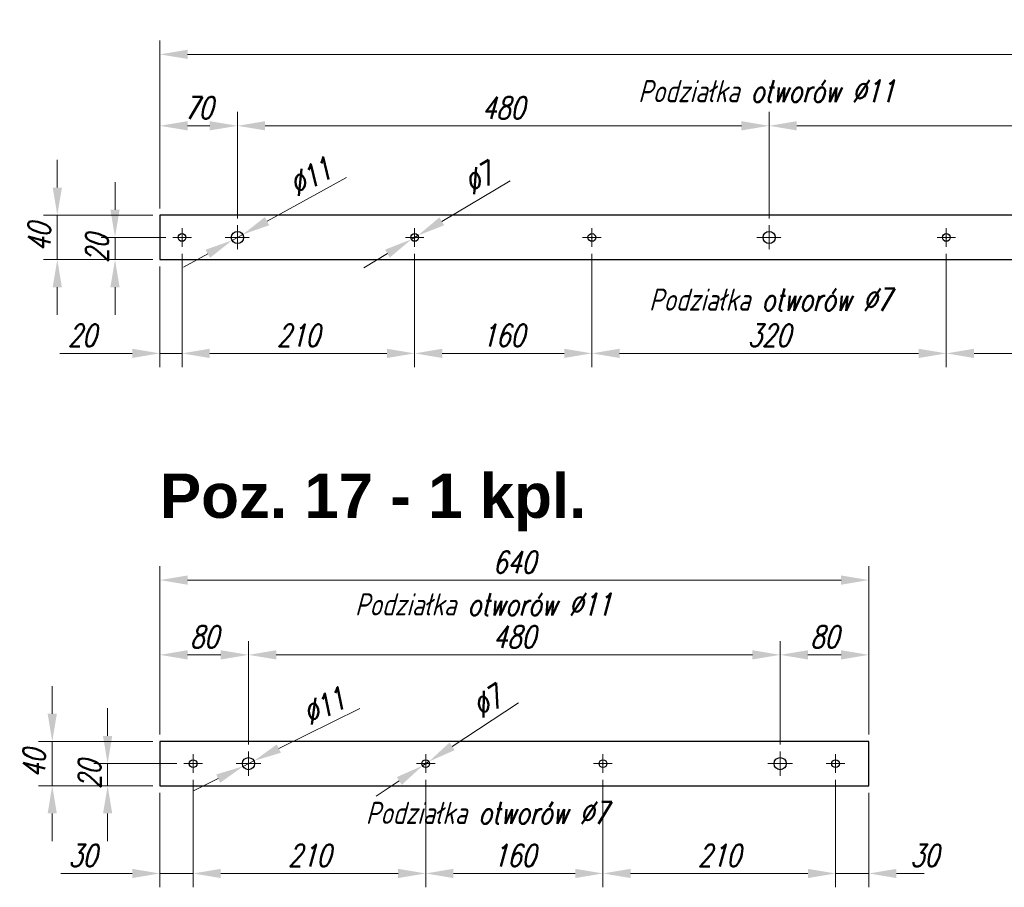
# Model space of a CAD drawing. Header units: millimetres. Extents: x -176817 to 571382, y -58489 to 156123.
# Tile 109 of 256: x -73503 to -72614, y 98349 to 99133. Entities that reach past the tile are written whole.
import ezdxf

# ---------------------------------------------------------------- set-up
doc = ezdxf.new("R2010")
doc.units = ezdxf.units.MM
doc.header["$LTSCALE"] = 0.2
for name, pattern in [('AM_ISO08W050', [18, 12, -1.5, 3, -1.5]), ('AM_ISO08W050x2', [9, 6, -0.75, 1.5, -0.75]), ('DASHDOT', [25.4, 12.7, -6.35, 0, -6.35])]:
    doc.linetypes.add(name, pattern=pattern)
doc.layers.get('Defpoints').update_dxf_attribs({"lineweight": 13})
for name, color, linetype, lineweight in [('-AAA Opisy2', 71, 'Continuous', 18), ('-AAA Otw nowe 1', 64, 'DASHDOT', 18), ('-AAA Siatka', 20, 'Continuous', 40), ('-AAA Widok', 2, 'Continuous', 30), ('-AAA Wymiar', 1, 'Continuous', 18), ('AM_7', 4, 'AM_ISO08W050', 13)]:
    doc.layers.add(name, color=color, linetype=linetype, lineweight=lineweight)
doc.layers.get('-AAA Otw nowe 1').off()
doc.styles.add('Arial B', font='arialbd.ttf')
doc.styles.add('WYMIARY', font='ROMANS.shx', dxfattribs={"width": 0.75, "oblique": 15})
doc.dimstyles.new('1 do 10', dxfattribs={"dimscale": 10, "dimtxt": 2, "dimasz": 2.5, "dimexe": 1.25, "dimexo": 0.625, "dimtad": 1, "dimdec": 1, "dimtxsty": 'WYMIARY', "dimcen": 2.5, "dimclrd": 256, "dimclre": 256, "dimclrt": 5, "dimadec": 0, "dimazin": 0, "dimtfac": 1, "dimtdec": 1, "dimtmove": 0, "dimatfit": 3, "dimfxl": 1.25, "dimlwd": -1, "dimlwe": -1, "dimarcsym": 0})

# ---------------------------------------------------------------- blocks, each defined once
blk = doc.blocks.new('PŁ C-8-1')
at = {"layer": '-AAA Siatka'}
for p in [(20, -230), (20, -390), (20, -710)]:
    blk.add_point(p, dxfattribs=at)
at = {"layer": '-AAA Widok'}
blk.add_lwpolyline([(0, -3207.5), (40, -3207.5), (40, 0), (0, 0)], close=True, dxfattribs=at)
for centre, radius in [((20, -20), 3.5), ((20, -70), 5.5), ((20, -230), 3.5), ((20, -390), 3.5), ((20, -550), 5.5), ((20, -710), 3.5)]:
    blk.add_circle(centre, radius, dxfattribs=at)
at = {"layer": 'AM_7', "linetype": 'AM_ISO08W050x2'}
for p, q in [((20, -20), (20, -11.5)), ((20, -20), (11.5, -20)), ((20, -20), (28.5, -20)), ((20, -20), (20, -28.5)), ((20, -70), (20, -59)), ((20, -70), (9, -70)), ((20, -70), (31, -70)), ((20, -70), (20, -81)), ((20, -230), (20, -221.5)), ((20, -230), (11.5, -230)), ((20, -230), (28.5, -230)), ((20, -230), (20, -238.5)), ((20, -390), (20, -381.5)), ((20, -390), (11.5, -390)), ((20, -390), (28.5, -390)), ((20, -390), (20, -398.5)), ((20, -550), (20, -539)), ((20, -550), (9, -550)), ((20, -550), (31, -550)), ((20, -550), (20, -561)), ((20, -710), (20, -701.5)), ((20, -710), (11.5, -710)), ((20, -710), (28.5, -710)), ((20, -710), (20, -718.5))]:
    blk.add_line(p, q, dxfattribs=at)
blk = doc.blocks.new('PŁ C-8-2')
at = {"layer": '-AAA Siatka'}
for p in [(20, -240), (20, -400)]:
    blk.add_point(p, dxfattribs=at)
at = {"layer": '-AAA Widok'}
blk.add_lwpolyline([(0, -640), (40, -640), (40, 0), (0, 0)], close=True, dxfattribs=at)
for centre, radius in [((20, -30), 3.5), ((20, -80), 5.5), ((20, -240), 3.5), ((20, -400), 3.5), ((20, -560), 5.5), ((20, -610), 3.5)]:
    blk.add_circle(centre, radius, dxfattribs=at)
at = {"layer": 'AM_7', "linetype": 'AM_ISO08W050x2'}
for p, q in [((20, -30), (20, -21.5)), ((20, -30), (11.5, -30)), ((20, -30), (28.5, -30)), ((20, -30), (20, -38.5)), ((20, -80), (20, -69)), ((20, -80), (9, -80)), ((20, -80), (31, -80)), ((20, -80), (20, -91)), ((20, -240), (11.5, -240)), ((20, -240), (20, -231.5)), ((20, -240), (28.5, -240)), ((20, -240), (20, -248.5)), ((20, -400), (11.5, -400)), ((20, -400), (20, -391.5)), ((20, -400), (28.5, -400)), ((20, -400), (20, -408.5)), ((20, -560), (20, -549)), ((20, -560), (9, -560)), ((20, -560), (31, -560)), ((20, -560), (20, -571)), ((20, -610), (20, -601.5)), ((20, -610), (11.5, -610)), ((20, -610), (28.5, -610)), ((20, -610), (20, -618.5))]:
    blk.add_line(p, q, dxfattribs=at)
blk = doc.blocks.new('*D393')
at = {"layer": '-AAA Wymiar', "transparency": 16777216}
for p, q in [((-73416.96, 98960.95), (-73416.96, 98985.95)), ((-73371.2, 98935.95), (-73429.46, 98935.95)), ((-73416.96, 98915.95), (-73416.96, 98935.95)), ((-73382.7, 98915.95), (-73429.46, 98915.95)), ((-73416.96, 98890.95), (-73416.96, 98865.95))]:
    blk.add_line(p, q, dxfattribs=at)
for points in [[(-73421.13, 98960.95), (-73412.8, 98960.95), (-73416.96, 98935.95)], [(-73421.13, 98890.95), (-73412.8, 98890.95), (-73416.96, 98915.95)]]:
    blk.add_solid(points, dxfattribs=at)
at = {"layer": 'Defpoints', "color": 0, "transparency": 16777216}
for p in [(-73416.96, 98935.95), (-73364.95, 98935.95), (-73376.45, 98915.95)]:
    blk.add_point(p, dxfattribs=at)
at = {"layer": '-AAA Wymiar', "color": 5, "transparency": 16777216, "insert": (-73433.21, 98925.95), "char_height": 20, "attachment_point": 5, "rotation": 90, "style": 'WYMIARY'}
blk.add_mtext('20', dxfattribs=at)
blk = doc.blocks.new('*D394')
at = {"layer": '-AAA Wymiar', "transparency": 16777216}
for p, q in [((-73469.05, 98980.95), (-73469.05, 99005.95)), ((-73382.7, 98955.95), (-73481.55, 98955.95)), ((-73469.05, 98955.95), (-73469.05, 98915.95)), ((-73382.7, 98915.95), (-73481.55, 98915.95)), ((-73469.05, 98890.95), (-73469.05, 98865.95))]:
    blk.add_line(p, q, dxfattribs=at)
for points in [[(-73473.22, 98980.95), (-73464.88, 98980.95), (-73469.05, 98955.95)], [(-73473.22, 98890.95), (-73464.88, 98890.95), (-73469.05, 98915.95)]]:
    blk.add_solid(points, dxfattribs=at)
at = {"layer": 'Defpoints', "color": 0, "transparency": 16777216}
for p in [(-73376.45, 98955.95), (-73469.05, 98915.95), (-73376.45, 98915.95)]:
    blk.add_point(p, dxfattribs=at)
at = {"layer": '-AAA Wymiar', "color": 5, "transparency": 16777216, "insert": (-73485.3, 98935.95), "char_height": 20, "attachment_point": 5, "rotation": 90, "style": 'WYMIARY'}
blk.add_mtext('40', dxfattribs=at)
blk = doc.blocks.new('*D395')
at = {"layer": '-AAA Wymiar', "transparency": 16777216}
for p, q in [((-73208.04, 98990.04), (-73279.72, 98950.64)), ((-73311.27, 98933.3), (-73301.63, 98938.6)), ((-73333.17, 98921.26), (-73355.08, 98909.22))]:
    blk.add_line(p, q, dxfattribs=at)
for points in [[(-73281.72, 98954.29), (-73277.71, 98946.99), (-73301.63, 98938.6)], [(-73335.18, 98924.91), (-73331.17, 98917.61), (-73311.27, 98933.3)]]:
    blk.add_solid(points, dxfattribs=at)
at = {"layer": 'Defpoints', "color": 0, "transparency": 16777216}
for p in [(-73301.63, 98938.6), (-73311.27, 98933.3)]:
    blk.add_point(p, dxfattribs=at)
at = {"layer": '-AAA Wymiar', "color": 5, "transparency": 16777216, "insert": (-73240.75, 98990.6), "char_height": 20, "attachment_point": 5, "rotation": 28.79637, "style": 'WYMIARY'}
blk.add_mtext('∅11', dxfattribs=at)
blk = doc.blocks.new('*D396')
at = {"layer": '-AAA Wymiar', "transparency": 16777216}
for p, q in [((-73060.19, 98987.11), (-73121.93, 98950.49)), ((-73149.46, 98934.17), (-73143.44, 98937.74)), ((-73170.96, 98921.41), (-73192.46, 98908.66))]:
    blk.add_line(p, q, dxfattribs=at)
for points in [[(-73124.06, 98954.07), (-73119.81, 98946.9), (-73143.44, 98937.74)], [(-73173.08, 98925), (-73168.83, 98917.83), (-73149.46, 98934.17)]]:
    blk.add_solid(points, dxfattribs=at)
at = {"layer": 'Defpoints', "color": 0, "transparency": 16777216}
for p in [(-73143.44, 98937.74), (-73149.46, 98934.17)]:
    blk.add_point(p, dxfattribs=at)
at = {"layer": '-AAA Wymiar', "color": 5, "transparency": 16777216, "insert": (-73088.6, 98989.15), "char_height": 20, "attachment_point": 5, "rotation": 30.67053, "style": 'WYMIARY'}
blk.add_mtext('∅7', dxfattribs=at)
blk = doc.blocks.new('*D397')
at = {"layer": '-AAA Wymiar', "transparency": 16777216}
for p, q in [((-73376.45, 98962.2), (-73376.45, 99049.23)), ((-73306.45, 98953.2), (-73306.45, 99049.23)), ((-73351.45, 99036.73), (-73331.45, 99036.73))]:
    blk.add_line(p, q, dxfattribs=at)
for points in [[(-73351.45, 99040.9), (-73351.45, 99032.57), (-73376.45, 99036.73)], [(-73331.45, 99040.9), (-73331.45, 99032.57), (-73306.45, 99036.73)]]:
    blk.add_solid(points, dxfattribs=at)
at = {"layer": 'Defpoints', "color": 0, "transparency": 16777216}
for p in [(-73306.45, 99036.73), (-73376.45, 98955.95), (-73306.45, 98946.95)]:
    blk.add_point(p, dxfattribs=at)
at = {"layer": '-AAA Wymiar', "color": 5, "transparency": 16777216, "insert": (-73341.45, 99052.98), "char_height": 20, "attachment_point": 5, "style": 'WYMIARY'}
blk.add_mtext('70', dxfattribs=at)
blk = doc.blocks.new('*D398')
at = {"layer": '-AAA Wymiar', "transparency": 16777216}
for p, q in [((-73306.45, 98953.2), (-73306.45, 99049.23)), ((-72826.45, 98953.2), (-72826.45, 99049.23)), ((-73281.45, 99036.73), (-72851.45, 99036.73))]:
    blk.add_line(p, q, dxfattribs=at)
for points in [[(-73281.45, 99040.9), (-73281.45, 99032.57), (-73306.45, 99036.73)], [(-72851.45, 99040.9), (-72851.45, 99032.57), (-72826.45, 99036.73)]]:
    blk.add_solid(points, dxfattribs=at)
at = {"layer": 'Defpoints', "color": 0, "transparency": 16777216}
for p in [(-72826.45, 99036.73), (-73306.45, 98946.95), (-72826.45, 98946.95)]:
    blk.add_point(p, dxfattribs=at)
at = {"layer": '-AAA Wymiar', "color": 5, "transparency": 16777216, "insert": (-73066.45, 99052.98), "char_height": 20, "attachment_point": 5, "style": 'WYMIARY'}
blk.add_mtext('480', dxfattribs=at)
blk = doc.blocks.new('*D399')
at = {"layer": '-AAA Wymiar', "transparency": 16777216}
for p, q in [((-72826.45, 98953.2), (-72826.45, 99049.23)), ((-72346.45, 98953.2), (-72346.45, 99049.23)), ((-72801.45, 99036.73), (-72371.45, 99036.73))]:
    blk.add_line(p, q, dxfattribs=at)
for points in [[(-72801.45, 99040.9), (-72801.45, 99032.57), (-72826.45, 99036.73)], [(-72371.45, 99040.9), (-72371.45, 99032.57), (-72346.45, 99036.73)]]:
    blk.add_solid(points, dxfattribs=at)
at = {"layer": 'Defpoints', "color": 0, "transparency": 16777216}
for p in [(-72346.45, 99036.73), (-72826.45, 98946.95), (-72346.45, 98946.95)]:
    blk.add_point(p, dxfattribs=at)
at = {"layer": '-AAA Wymiar', "color": 5, "transparency": 16777216, "insert": (-72586.45, 99052.98), "char_height": 20, "attachment_point": 5, "style": 'WYMIARY'}
blk.add_mtext('480', dxfattribs=at)
blk = doc.blocks.new('*D405')
at = {"layer": '-AAA Wymiar', "transparency": 16777216}
for p, q in [((-73356.45, 98921.2), (-73356.45, 98818.81)), ((-73376.45, 98909.7), (-73376.45, 98818.81)), ((-73401.45, 98831.31), (-73466.86, 98831.31)), ((-73356.45, 98831.31), (-73376.45, 98831.31)), ((-73331.45, 98831.31), (-73306.45, 98831.31))]:
    blk.add_line(p, q, dxfattribs=at)
for points in [[(-73401.45, 98835.47), (-73401.45, 98827.14), (-73376.45, 98831.31)], [(-73331.45, 98835.47), (-73331.45, 98827.14), (-73356.45, 98831.31)]]:
    blk.add_solid(points, dxfattribs=at)
at = {"layer": 'Defpoints', "color": 0, "transparency": 16777216}
for p in [(-73356.45, 98927.45), (-73376.45, 98915.95), (-73356.45, 98831.31)]:
    blk.add_point(p, dxfattribs=at)
at = {"layer": '-AAA Wymiar', "color": 5, "transparency": 16777216, "insert": (-73446.65, 98847.56), "char_height": 20, "attachment_point": 5, "style": 'WYMIARY'}
blk.add_mtext('20', dxfattribs=at)
blk = doc.blocks.new('*D406')
at = {"layer": '-AAA Wymiar', "transparency": 16777216}
for p, q in [((-73356.45, 98921.2), (-73356.45, 98818.81)), ((-73146.45, 98921.2), (-73146.45, 98818.81)), ((-73331.45, 98831.31), (-73171.45, 98831.31))]:
    blk.add_line(p, q, dxfattribs=at)
for points in [[(-73331.45, 98835.47), (-73331.45, 98827.14), (-73356.45, 98831.31)], [(-73171.45, 98835.47), (-73171.45, 98827.14), (-73146.45, 98831.31)]]:
    blk.add_solid(points, dxfattribs=at)
at = {"layer": 'Defpoints', "color": 0, "transparency": 16777216}
for p in [(-73356.45, 98927.45), (-73146.45, 98927.45), (-73146.45, 98831.31)]:
    blk.add_point(p, dxfattribs=at)
at = {"layer": '-AAA Wymiar', "color": 5, "transparency": 16777216, "insert": (-73251.45, 98847.56), "char_height": 20, "attachment_point": 5, "style": 'WYMIARY'}
blk.add_mtext('210', dxfattribs=at)
blk = doc.blocks.new('*D407')
at = {"layer": '-AAA Wymiar', "transparency": 16777216}
for p, q in [((-73146.45, 98921.2), (-73146.45, 98818.81)), ((-72986.45, 98921.2), (-72986.45, 98818.81)), ((-73121.45, 98831.31), (-73011.45, 98831.31))]:
    blk.add_line(p, q, dxfattribs=at)
for points in [[(-73121.45, 98835.47), (-73121.45, 98827.14), (-73146.45, 98831.31)], [(-73011.45, 98835.47), (-73011.45, 98827.14), (-72986.45, 98831.31)]]:
    blk.add_solid(points, dxfattribs=at)
at = {"layer": 'Defpoints', "color": 0, "transparency": 16777216}
for p in [(-73146.45, 98927.45), (-72986.45, 98927.45), (-72986.45, 98831.31)]:
    blk.add_point(p, dxfattribs=at)
at = {"layer": '-AAA Wymiar', "color": 5, "transparency": 16777216, "insert": (-73066.45, 98847.56), "char_height": 20, "attachment_point": 5, "style": 'WYMIARY'}
blk.add_mtext('160', dxfattribs=at)
blk = doc.blocks.new('*D408')
at = {"layer": '-AAA Wymiar', "transparency": 16777216}
for p, q in [((-72986.45, 98921.2), (-72986.45, 98818.81)), ((-72666.45, 98921.2), (-72666.45, 98818.81)), ((-72961.45, 98831.31), (-72691.45, 98831.31))]:
    blk.add_line(p, q, dxfattribs=at)
for points in [[(-72961.45, 98835.47), (-72961.45, 98827.14), (-72986.45, 98831.31)], [(-72691.45, 98835.47), (-72691.45, 98827.14), (-72666.45, 98831.31)]]:
    blk.add_solid(points, dxfattribs=at)
at = {"layer": 'Defpoints', "color": 0, "transparency": 16777216}
for p in [(-72986.45, 98927.45), (-72666.45, 98927.45), (-72666.45, 98831.31)]:
    blk.add_point(p, dxfattribs=at)
at = {"layer": '-AAA Wymiar', "color": 5, "transparency": 16777216, "insert": (-72826.45, 98847.56), "char_height": 20, "attachment_point": 5, "style": 'WYMIARY'}
blk.add_mtext('320', dxfattribs=at)
blk = doc.blocks.new('*D409')
at = {"layer": '-AAA Wymiar', "transparency": 16777216}
for p, q in [((-72666.45, 98921.2), (-72666.45, 98818.81)), ((-72506.45, 98921.2), (-72506.45, 98818.81)), ((-72641.45, 98831.31), (-72531.45, 98831.31))]:
    blk.add_line(p, q, dxfattribs=at)
for points in [[(-72641.45, 98835.47), (-72641.45, 98827.14), (-72666.45, 98831.31)], [(-72531.45, 98835.47), (-72531.45, 98827.14), (-72506.45, 98831.31)]]:
    blk.add_solid(points, dxfattribs=at)
at = {"layer": 'Defpoints', "color": 0, "transparency": 16777216}
for p in [(-72666.45, 98927.45), (-72506.45, 98927.45), (-72506.45, 98831.31)]:
    blk.add_point(p, dxfattribs=at)
at = {"layer": '-AAA Wymiar', "color": 5, "transparency": 16777216, "insert": (-72586.45, 98847.56), "char_height": 20, "attachment_point": 5, "style": 'WYMIARY'}
blk.add_mtext('160', dxfattribs=at)
blk = doc.blocks.new('*D420')
at = {"layer": '-AAA Wymiar', "transparency": 16777216}
for p, q in [((-73376.45, 98962.2), (-73376.45, 99113.74)), ((-70168.95, 98962.2), (-70168.95, 99113.74)), ((-73351.45, 99101.24), (-70193.95, 99101.24))]:
    blk.add_line(p, q, dxfattribs=at)
for points in [[(-73351.45, 99105.41), (-73351.45, 99097.08), (-73376.45, 99101.24)], [(-70193.95, 99105.41), (-70193.95, 99097.08), (-70168.95, 99101.24)]]:
    blk.add_solid(points, dxfattribs=at)
at = {"layer": 'Defpoints', "color": 0, "transparency": 16777216}
for p in [(-70168.95, 99101.24), (-73376.45, 98955.95), (-70168.95, 98955.95)]:
    blk.add_point(p, dxfattribs=at)
at = {"layer": '-AAA Wymiar', "color": 5, "transparency": 16777216, "insert": (-71772.7, 99119.4), "char_height": 20, "attachment_point": 5, "style": 'WYMIARY'}
blk.add_mtext('3207,5', dxfattribs=at)
blk = doc.blocks.new('*D421')
at = {"layer": '-AAA Wymiar', "transparency": 16777216}
for p, q in [((-73423.62, 98485.95), (-73423.62, 98510.95)), ((-73361.2, 98460.95), (-73436.12, 98460.95)), ((-73423.62, 98440.95), (-73423.62, 98460.95)), ((-73382.7, 98440.95), (-73436.12, 98440.95)), ((-73423.62, 98415.95), (-73423.62, 98390.95))]:
    blk.add_line(p, q, dxfattribs=at)
for points in [[(-73427.79, 98485.95), (-73419.46, 98485.95), (-73423.62, 98460.95)], [(-73427.79, 98415.95), (-73419.46, 98415.95), (-73423.62, 98440.95)]]:
    blk.add_solid(points, dxfattribs=at)
at = {"layer": 'Defpoints', "color": 0, "transparency": 16777216}
for p in [(-73423.62, 98460.95), (-73354.95, 98460.95), (-73376.45, 98440.95)]:
    blk.add_point(p, dxfattribs=at)
at = {"layer": '-AAA Wymiar', "color": 5, "transparency": 16777216, "insert": (-73439.87, 98450.95), "char_height": 20, "attachment_point": 5, "rotation": 90, "style": 'WYMIARY'}
blk.add_mtext('20', dxfattribs=at)
blk = doc.blocks.new('*D422')
at = {"layer": '-AAA Wymiar', "transparency": 16777216}
for p, q in [((-73473.64, 98505.95), (-73473.64, 98530.95)), ((-73382.7, 98480.95), (-73486.14, 98480.95)), ((-73473.64, 98480.95), (-73473.64, 98440.95)), ((-73382.7, 98440.95), (-73486.14, 98440.95)), ((-73473.64, 98415.95), (-73473.64, 98390.95))]:
    blk.add_line(p, q, dxfattribs=at)
for points in [[(-73477.8, 98505.95), (-73469.47, 98505.95), (-73473.64, 98480.95)], [(-73477.8, 98415.95), (-73469.47, 98415.95), (-73473.64, 98440.95)]]:
    blk.add_solid(points, dxfattribs=at)
at = {"layer": 'Defpoints', "color": 0, "transparency": 16777216}
for p in [(-73376.45, 98480.95), (-73473.64, 98440.95), (-73376.45, 98440.95)]:
    blk.add_point(p, dxfattribs=at)
at = {"layer": '-AAA Wymiar', "color": 5, "transparency": 16777216, "insert": (-73489.89, 98460.95), "char_height": 20, "attachment_point": 5, "rotation": 90, "style": 'WYMIARY'}
blk.add_mtext('40', dxfattribs=at)
blk = doc.blocks.new('*D423')
at = {"layer": '-AAA Wymiar', "transparency": 16777216}
for p, q in [((-73195.81, 98510.77), (-73269.11, 98474.48)), ((-73301.38, 98458.51), (-73291.52, 98463.39)), ((-73323.78, 98447.42), (-73346.18, 98436.33))]:
    blk.add_line(p, q, dxfattribs=at)
for points in [[(-73270.96, 98478.22), (-73267.26, 98470.75), (-73291.52, 98463.39)], [(-73325.63, 98451.15), (-73321.93, 98443.68), (-73301.38, 98458.51)]]:
    blk.add_solid(points, dxfattribs=at)
at = {"layer": 'Defpoints', "color": 0, "transparency": 16777216}
for p in [(-73301.38, 98458.51), (-73291.52, 98463.39)]:
    blk.add_point(p, dxfattribs=at)
at = {"layer": '-AAA Wymiar', "color": 5, "transparency": 16777216, "insert": (-73228.47, 98512.74), "char_height": 20, "attachment_point": 5, "rotation": 26.33859, "style": 'WYMIARY'}
blk.add_mtext('∅11', dxfattribs=at)
blk = doc.blocks.new('*D424')
at = {"layer": '-AAA Wymiar', "transparency": 16777216}
for p, q in [((-73052.54, 98515.89), (-73112.6, 98476.56)), ((-73139.37, 98459.03), (-73133.52, 98462.87)), ((-73160.29, 98445.34), (-73181.21, 98431.64))]:
    blk.add_line(p, q, dxfattribs=at)
for points in [[(-73114.88, 98480.05), (-73110.32, 98473.08), (-73133.52, 98462.87)], [(-73162.57, 98448.82), (-73158.01, 98441.85), (-73139.37, 98459.03)]]:
    blk.add_solid(points, dxfattribs=at)
at = {"layer": 'Defpoints', "color": 0, "transparency": 16777216}
for p in [(-73139.37, 98459.03), (-73133.52, 98462.87)]:
    blk.add_point(p, dxfattribs=at)
at = {"layer": '-AAA Wymiar', "color": 5, "transparency": 16777216, "insert": (-73081.02, 98516.67), "char_height": 20, "attachment_point": 5, "rotation": 33.21509, "style": 'WYMIARY'}
blk.add_mtext('∅7', dxfattribs=at)
blk = doc.blocks.new('*D425')
at = {"layer": '-AAA Wymiar', "transparency": 16777216}
for p, q in [((-73376.45, 98487.2), (-73376.45, 98571.65)), ((-73296.45, 98478.2), (-73296.45, 98571.65)), ((-73351.45, 98559.15), (-73321.45, 98559.15))]:
    blk.add_line(p, q, dxfattribs=at)
for points in [[(-73351.45, 98563.32), (-73351.45, 98554.99), (-73376.45, 98559.15)], [(-73321.45, 98563.32), (-73321.45, 98554.99), (-73296.45, 98559.15)]]:
    blk.add_solid(points, dxfattribs=at)
at = {"layer": 'Defpoints', "color": 0, "transparency": 16777216}
for p in [(-73296.45, 98559.15), (-73376.45, 98480.95), (-73296.45, 98471.95)]:
    blk.add_point(p, dxfattribs=at)
at = {"layer": '-AAA Wymiar', "color": 5, "transparency": 16777216, "insert": (-73336.45, 98575.4), "char_height": 20, "attachment_point": 5, "style": 'WYMIARY'}
blk.add_mtext('80', dxfattribs=at)
blk = doc.blocks.new('*D426')
at = {"layer": '-AAA Wymiar', "transparency": 16777216}
for p, q in [((-73296.45, 98478.2), (-73296.45, 98571.65)), ((-72816.45, 98478.2), (-72816.45, 98571.65)), ((-73271.45, 98559.15), (-72841.45, 98559.15))]:
    blk.add_line(p, q, dxfattribs=at)
for points in [[(-73271.45, 98563.32), (-73271.45, 98554.99), (-73296.45, 98559.15)], [(-72841.45, 98563.32), (-72841.45, 98554.99), (-72816.45, 98559.15)]]:
    blk.add_solid(points, dxfattribs=at)
at = {"layer": 'Defpoints', "color": 0, "transparency": 16777216}
for p in [(-72816.45, 98559.15), (-73296.45, 98471.95), (-72816.45, 98471.95)]:
    blk.add_point(p, dxfattribs=at)
at = {"layer": '-AAA Wymiar', "color": 5, "transparency": 16777216, "insert": (-73056.45, 98575.4), "char_height": 20, "attachment_point": 5, "style": 'WYMIARY'}
blk.add_mtext('480', dxfattribs=at)
blk = doc.blocks.new('*D427')
at = {"layer": '-AAA Wymiar', "transparency": 16777216}
for p, q in [((-72816.45, 98478.2), (-72816.45, 98571.65)), ((-72736.45, 98487.2), (-72736.45, 98571.65)), ((-72791.45, 98559.15), (-72761.45, 98559.15))]:
    blk.add_line(p, q, dxfattribs=at)
for points in [[(-72791.45, 98563.32), (-72791.45, 98554.99), (-72816.45, 98559.15)], [(-72761.45, 98563.32), (-72761.45, 98554.99), (-72736.45, 98559.15)]]:
    blk.add_solid(points, dxfattribs=at)
at = {"layer": 'Defpoints', "color": 0, "transparency": 16777216}
for p in [(-72736.45, 98559.15), (-72736.45, 98480.95), (-72816.45, 98471.95)]:
    blk.add_point(p, dxfattribs=at)
at = {"layer": '-AAA Wymiar', "color": 5, "transparency": 16777216, "insert": (-72776.45, 98575.4), "char_height": 20, "attachment_point": 5, "style": 'WYMIARY'}
blk.add_mtext('80', dxfattribs=at)
blk = doc.blocks.new('*D428')
at = {"layer": '-AAA Wymiar', "transparency": 16777216}
for p, q in [((-73346.45, 98446.2), (-73346.45, 98349.31)), ((-73376.45, 98434.7), (-73376.45, 98349.31)), ((-73401.45, 98361.81), (-73465.84, 98361.81)), ((-73346.45, 98361.81), (-73376.45, 98361.81)), ((-73321.45, 98361.81), (-73296.45, 98361.81))]:
    blk.add_line(p, q, dxfattribs=at)
for points in [[(-73401.45, 98365.98), (-73401.45, 98357.64), (-73376.45, 98361.81)], [(-73321.45, 98365.98), (-73321.45, 98357.64), (-73346.45, 98361.81)]]:
    blk.add_solid(points, dxfattribs=at)
at = {"layer": 'Defpoints', "color": 0, "transparency": 16777216}
for p in [(-73346.45, 98452.45), (-73376.45, 98440.95), (-73346.45, 98361.81)]:
    blk.add_point(p, dxfattribs=at)
at = {"layer": '-AAA Wymiar', "color": 5, "transparency": 16777216, "insert": (-73446.14, 98378.06), "char_height": 20, "attachment_point": 5, "style": 'WYMIARY'}
blk.add_mtext('30', dxfattribs=at)
blk = doc.blocks.new('*D429')
at = {"layer": '-AAA Wymiar', "transparency": 16777216}
for p, q in [((-73346.45, 98446.2), (-73346.45, 98349.31)), ((-73136.45, 98446.2), (-73136.45, 98349.31)), ((-73321.45, 98361.81), (-73161.45, 98361.81))]:
    blk.add_line(p, q, dxfattribs=at)
for points in [[(-73321.45, 98365.98), (-73321.45, 98357.64), (-73346.45, 98361.81)], [(-73161.45, 98365.98), (-73161.45, 98357.64), (-73136.45, 98361.81)]]:
    blk.add_solid(points, dxfattribs=at)
at = {"layer": 'Defpoints', "color": 0, "transparency": 16777216}
for p in [(-73346.45, 98452.45), (-73136.45, 98452.45), (-73136.45, 98361.81)]:
    blk.add_point(p, dxfattribs=at)
at = {"layer": '-AAA Wymiar', "color": 5, "transparency": 16777216, "insert": (-73241.45, 98378.06), "char_height": 20, "attachment_point": 5, "style": 'WYMIARY'}
blk.add_mtext('210', dxfattribs=at)
blk = doc.blocks.new('*D430')
at = {"layer": '-AAA Wymiar', "transparency": 16777216}
for p, q in [((-73136.45, 98446.2), (-73136.45, 98349.31)), ((-72976.45, 98446.2), (-72976.45, 98349.31)), ((-73111.45, 98361.81), (-73001.45, 98361.81))]:
    blk.add_line(p, q, dxfattribs=at)
for points in [[(-73111.45, 98365.98), (-73111.45, 98357.64), (-73136.45, 98361.81)], [(-73001.45, 98365.98), (-73001.45, 98357.64), (-72976.45, 98361.81)]]:
    blk.add_solid(points, dxfattribs=at)
at = {"layer": 'Defpoints', "color": 0, "transparency": 16777216}
for p in [(-73136.45, 98452.45), (-72976.45, 98452.45), (-72976.45, 98361.81)]:
    blk.add_point(p, dxfattribs=at)
at = {"layer": '-AAA Wymiar', "color": 5, "transparency": 16777216, "insert": (-73056.45, 98378.06), "char_height": 20, "attachment_point": 5, "style": 'WYMIARY'}
blk.add_mtext('160', dxfattribs=at)
blk = doc.blocks.new('*D431')
at = {"layer": '-AAA Wymiar', "transparency": 16777216}
for p, q in [((-72976.45, 98446.2), (-72976.45, 98349.31)), ((-72766.45, 98446.2), (-72766.45, 98349.31)), ((-72951.45, 98361.81), (-72791.45, 98361.81))]:
    blk.add_line(p, q, dxfattribs=at)
for points in [[(-72951.45, 98365.98), (-72951.45, 98357.64), (-72976.45, 98361.81)], [(-72791.45, 98365.98), (-72791.45, 98357.64), (-72766.45, 98361.81)]]:
    blk.add_solid(points, dxfattribs=at)
at = {"layer": 'Defpoints', "color": 0, "transparency": 16777216}
for p in [(-72976.45, 98452.45), (-72766.45, 98452.45), (-72766.45, 98361.81)]:
    blk.add_point(p, dxfattribs=at)
at = {"layer": '-AAA Wymiar', "color": 5, "transparency": 16777216, "insert": (-72871.45, 98378.06), "char_height": 20, "attachment_point": 5, "style": 'WYMIARY'}
blk.add_mtext('210', dxfattribs=at)
blk = doc.blocks.new('*D432')
at = {"layer": '-AAA Wymiar', "transparency": 16777216}
for p, q in [((-72766.45, 98446.2), (-72766.45, 98349.31)), ((-72736.45, 98434.7), (-72736.45, 98349.31)), ((-72791.45, 98361.81), (-72816.45, 98361.81)), ((-72766.45, 98361.81), (-72736.45, 98361.81)), ((-72711.45, 98361.81), (-72686.45, 98361.81))]:
    blk.add_line(p, q, dxfattribs=at)
for points in [[(-72791.45, 98365.98), (-72791.45, 98357.64), (-72766.45, 98361.81)], [(-72711.45, 98365.98), (-72711.45, 98357.64), (-72736.45, 98361.81)]]:
    blk.add_solid(points, dxfattribs=at)
at = {"layer": 'Defpoints', "color": 0, "transparency": 16777216}
for p in [(-72766.45, 98452.45), (-72736.45, 98440.95), (-72736.45, 98361.81)]:
    blk.add_point(p, dxfattribs=at)
at = {"layer": '-AAA Wymiar', "color": 5, "transparency": 16777216, "insert": (-72686.19, 98378.06), "char_height": 20, "attachment_point": 5, "style": 'WYMIARY'}
blk.add_mtext('30', dxfattribs=at)
blk = doc.blocks.new('*D433')
at = {"layer": '-AAA Wymiar', "transparency": 16777216}
for p, q in [((-73376.45, 98487.2), (-73376.45, 98639.15)), ((-72736.45, 98487.2), (-72736.45, 98639.15)), ((-73351.45, 98626.65), (-72761.45, 98626.65))]:
    blk.add_line(p, q, dxfattribs=at)
for points in [[(-73351.45, 98630.82), (-73351.45, 98622.49), (-73376.45, 98626.65)], [(-72761.45, 98630.82), (-72761.45, 98622.49), (-72736.45, 98626.65)]]:
    blk.add_solid(points, dxfattribs=at)
at = {"layer": 'Defpoints', "color": 0, "transparency": 16777216}
for p in [(-72736.45, 98626.65), (-73376.45, 98480.95), (-72736.45, 98480.95)]:
    blk.add_point(p, dxfattribs=at)
at = {"layer": '-AAA Wymiar', "color": 5, "transparency": 16777216, "insert": (-73056.45, 98642.9), "char_height": 20, "attachment_point": 5, "style": 'WYMIARY'}
blk.add_mtext('640', dxfattribs=at)

msp = doc.modelspace()

# ---------------------------------------------------------------- block references
at = {"layer": '-AAA Otw nowe 1', "rotation": 90}
for name, p in [('PŁ C-8-1', (-73376.4461, 98915.9508)), ('PŁ C-8-2', (-73376.4461, 98440.9508))]:
    msp.add_blockref(name, p, dxfattribs=at)

# ---------------------------------------------------------------- texts
at = {"layer": '-AAA Opisy2'}
for s, insert, char_height, width, attachment_point, style in [('Podziałka otworów %%C11', (-72944.609, 99078.0262, 0), 20, 1395.235839, 1, 'WYMIARY'), ('Podziałka otworów %%C7', (-72934.8384, 98889.8258, 0), 20, 1395.235839, 1, 'WYMIARY'), ('Poz. 17 - 1 kpl.', (-73376.4461, 98696.7626), 40, 922.669786, 4, 'Arial B'), ('Podziałka otworów %%C11', (-73200.3154, 98614.6916, 0), 20, 1395.235839, 1, 'WYMIARY'), ('Podziałka otworów %%C7', (-73190.5449, 98426.4912, 0), 20, 1395.235839, 1, 'WYMIARY')]:
    msp.add_mtext(s, dxfattribs=dict(at, insert=insert, char_height=char_height, width=width, attachment_point=attachment_point, style=style))

# ---------------------------------------------------------------- dimensions: what is measured, and where the dimension line sits
at = {"layer": '-AAA Wymiar'}
for base, p1, p2, picture, middle in [((-70168.9461, 99101.2449), (-73376.4461, 98955.9508), (-70168.9461, 98955.9508), '*D420', (-71772.6961, 99119.3997)), ((-73306.4461, 99036.735), (-73376.4461, 98955.9508), (-73306.4461, 98946.9508), '*D397', (-73341.4461, 99052.985)), ((-72736.4461, 98626.6544), (-73376.4461, 98480.9508), (-72736.4461, 98480.9508), '*D433', (-73056.4461, 98642.9044)), ((-73296.4461, 98559.1536), (-73376.4461, 98480.9508), (-73296.4461, 98471.9508), '*D425', (-73336.4461, 98575.4036))]:
    dim = msp.add_linear_dim(base=base, p1=p1, p2=p2, dimstyle='1 do 10', dxfattribs=at)
    dim.commit()
    dim.dimension.update_dxf_attribs({"geometry": picture, "text_midpoint": middle})
for base, p1, p2, picture, middle in [((-72826.4461, 99036.735), (-73306.4461, 98946.9508), (-72826.4461, 98946.9508), '*D398', (-73066.4461, 99052.985)), ((-72346.4461, 99036.735), (-72826.4461, 98946.9508), (-72346.4461, 98946.9508), '*D399', (-72586.4461, 99052.985)), ((-73146.4461, 98831.305), (-73356.4461, 98927.4508), (-73146.4461, 98927.4508), '*D406', (-73251.4461, 98847.555)), ((-72986.4461, 98831.305), (-73146.4461, 98927.4508), (-72986.4461, 98927.4508), '*D407', (-73066.4461, 98847.555)), ((-72666.4461, 98831.305), (-72986.4461, 98927.4508), (-72666.4461, 98927.4508), '*D408', (-72826.4461, 98847.555)), ((-72506.4461, 98831.305), (-72666.4461, 98927.4508), (-72506.4461, 98927.4508), '*D409', (-72586.4461, 98847.555)), ((-72816.4461, 98559.1536), (-73296.4461, 98471.9508), (-72816.4461, 98471.9508), '*D426', (-73056.4461, 98575.4036)), ((-72736.4461, 98559.1536), (-72816.4461, 98471.9508), (-72736.4461, 98480.9508), '*D427', (-72776.4461, 98575.4036)), ((-73136.4461, 98361.8094), (-73346.4461, 98452.4508), (-73136.4461, 98452.4508), '*D429', (-73241.4461, 98378.0594)), ((-72976.4461, 98361.8094), (-73136.4461, 98452.4508), (-72976.4461, 98452.4508), '*D430', (-73056.4461, 98378.0594)), ((-72766.4461, 98361.8094), (-72976.4461, 98452.4508), (-72766.4461, 98452.4508), '*D431', (-72871.4461, 98378.0594))]:
    dim = msp.add_linear_dim(base=base, p1=p1, p2=p2, dimstyle='1 do 10', override={"dimtmove": 1}, dxfattribs=at)
    dim.commit()
    dim.dimension.update_dxf_attribs({"geometry": picture, "text_midpoint": middle})
for p1, p2, picture, middle in [((-73311.266, 98933.3015), (-73301.6263, 98938.6002), '*D395', (-73240.7537, 98990.6032)), ((-73149.4565, 98934.1655), (-73143.4357, 98937.7362), '*D396', (-73088.597, 98989.1517)), ((-73301.3752, 98458.5106), (-73291.5171, 98463.3911), '*D423', (-73228.4704, 98512.7359)), ((-73139.3743, 98459.0336), (-73133.518, 98462.8681), '*D424', (-73081.016, 98516.6676))]:
    dim = msp.add_diameter_dim_2p(p1=p1, p2=p2, dimstyle='1 do 10', dxfattribs=at)
    dim.commit()
    dim.dimension.update_dxf_attribs({"geometry": picture, "text_midpoint": middle})
for base, p1, p2, picture, middle in [((-73469.049, 98915.9508), (-73376.4461, 98955.9508), (-73376.4461, 98915.9508), '*D394', (-73485.299, 98935.9508)), ((-73473.6369, 98440.9508), (-73376.4461, 98480.9508), (-73376.4461, 98440.9508), '*D422', (-73489.8869, 98460.9508))]:
    dim = msp.add_linear_dim(base=base, p1=p1, p2=p2, angle=90, dimstyle='1 do 10', dxfattribs=at)
    dim.commit()
    dim.dimension.update_dxf_attribs({"geometry": picture, "text_midpoint": middle})
for base, p1, p2, picture, middle in [((-73416.9643, 98935.9508), (-73376.4461, 98915.9508), (-73364.9461, 98935.9508), '*D393', (-73416.9643, 98925.9508)), ((-73423.623, 98460.9508), (-73376.4461, 98440.9508), (-73354.9461, 98460.9508), '*D421', (-73423.623, 98450.9508))]:
    dim = msp.add_linear_dim(base=base, p1=p1, p2=p2, angle=90, dimstyle='1 do 10', dxfattribs=at)
    dim.commit()
    dim.dimension.update_dxf_attribs({"geometry": picture, "text_midpoint": middle, "dimtype": 160})
for base, p1, p2, picture, middle in [((-73356.4461, 98831.305), (-73376.4461, 98915.9508), (-73356.4461, 98927.4508), '*D405', (-73446.651, 98831.305)), ((-73346.4461, 98361.8094), (-73376.4461, 98440.9508), (-73346.4461, 98452.4508), '*D428', (-73446.1406, 98361.8094))]:
    dim = msp.add_linear_dim(base=base, p1=p1, p2=p2, dimstyle='1 do 10', dxfattribs=at)
    dim.commit()
    dim.dimension.update_dxf_attribs({"geometry": picture, "text_midpoint": middle, "dimtype": 160})
dim = msp.add_linear_dim(base=(-72736.4461, 98361.8094), p1=(-72766.4461, 98452.4508), p2=(-72736.4461, 98440.9508), dimstyle='1 do 10', override={"dimtmove": 1}, dxfattribs=at)
dim.commit()
dim.dimension.update_dxf_attribs({"geometry": '*D432', "text_midpoint": (-72686.1894, 98361.8094), "dimtype": 160})

doc.saveas('drawing.dxf')
